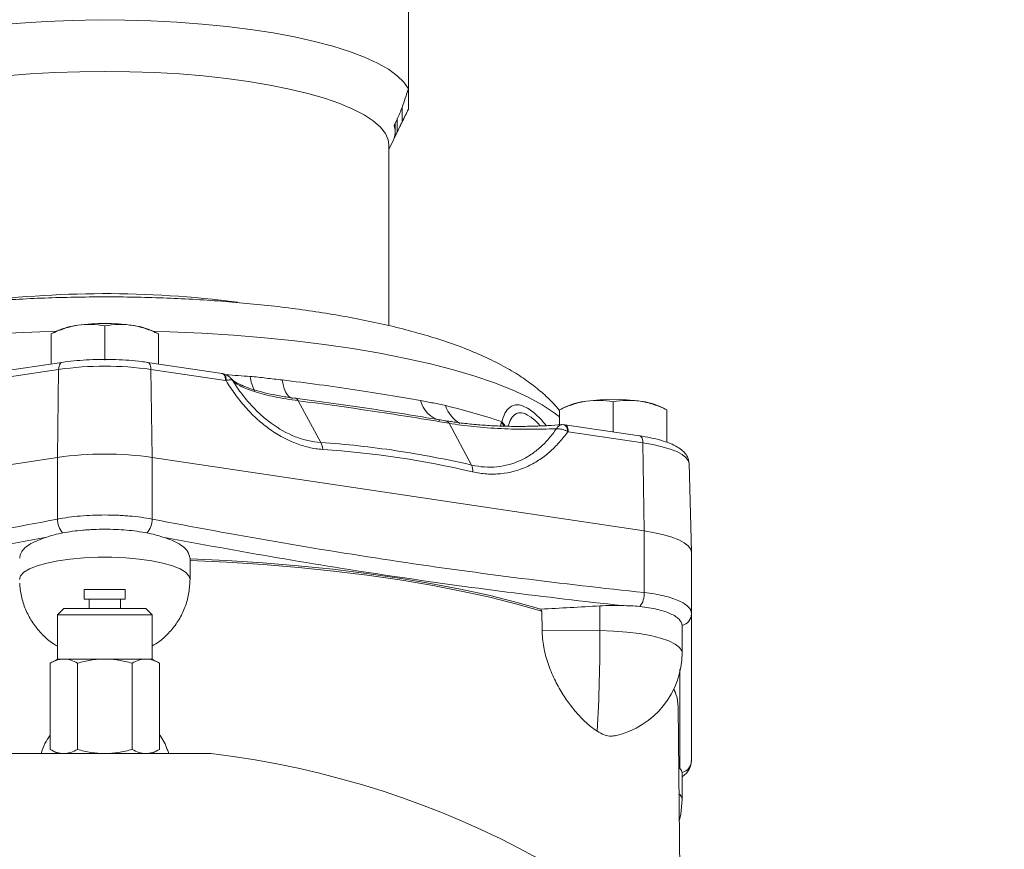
# Model space of a CAD drawing. Header units: millimetres. Extents: x 68 to 359, y -273 to 657.
# Tile 12 of 13: x 200 to 356, y 403 to 534. Entities that reach past the tile are written whole.
import ezdxf

# ---------------------------------------------------------------- set-up
doc = ezdxf.new("R2010")
doc.units = ezdxf.units.MM

msp = doc.modelspace()

# ---------------------------------------------------------------- linework, layer by layer
at = {"color": 7, "linetype": 'Continuous', "lineweight": 15}
for p, q in [((261.44, 538.75), (261.44, 523.13)), ((261.44, 519.92), (261.44, 523.13)), ((258.34, 513.54), (261.36, 519.75)), ((259.66, 518.37), (259.17, 517.36)), ((259.17, 515.33), (259.66, 516.33)), ((259.34, 516.34), (259.34, 517.71)), ((258.34, 485.63), (258.34, 514.27)), ((213.34, 480.13), (213.34, 485.58)), ((205.81, 484.8), (204.84, 484.32)), ((204.84, 479.53), (204.84, 484.31)), ((204.84, 484.31), (204.84, 484.31)), ((221.84, 484.32), (220.87, 484.8)), ((221.84, 479.53), (221.84, 484.31)), ((221.84, 484.31), (221.84, 484.31)), ((206.56, 479.79), (194.73, 478.02)), ((231.95, 478.02), (220.12, 479.79)), ((206.03, 478.68), (194.2, 476.91)), ((206.03, 478.68), (205.84, 464.72)), ((220.65, 478.68), (220.84, 464.72)), ((232.48, 476.91), (220.65, 478.68)), ((232.17, 477.96), (231.87, 478.03)), ((243.57, 474.11), (242.96, 474.19)), ((247.55, 467.09), (243.98, 473.71)), ((286.35, 472.76), (285.38, 472.28)), ((293.88, 468.77), (293.88, 473.55)), ((302.38, 472.28), (301.41, 472.76)), ((285.38, 469.91), (285.38, 472.28)), ((285.38, 472.28), (285.38, 472.26)), ((302.38, 467.12), (302.38, 472.28)), ((302.38, 472.26), (302.38, 472.28)), ((267.82, 470.48), (267.4, 470.55)), ((271.45, 463.52), (267.88, 470.14)), ((286.01, 469.91), (285.72, 469.92)), ((298.06, 468.14), (286.23, 469.91)), ((298.59, 467.03), (286.76, 468.8)), ((298.59, 467.03), (298.78, 453.08)), ((205.84, 464.72), (127.9, 453.08)), ((205.84, 454.95), (205.84, 464.72)), ((220.84, 454.95), (220.84, 464.72)), ((298.78, 453.08), (220.84, 464.72)), ((306.28, 449.74), (305.9, 463.78)), ((298.78, 443.31), (298.78, 453.08)), ((306.28, 439.94), (306.28, 449.71)), ((226.84, 445.42), (226.84, 448.77)), ((210.09, 443.77), (210.09, 442.27)), ((211.02, 443.77), (210.09, 443.77)), ((216.59, 443.77), (211.02, 443.77)), ((216.59, 442.27), (216.59, 443.77)), ((211.02, 442.27), (210.09, 442.27)), ((210.84, 442.27), (210.84, 440.77)), ((216.59, 442.27), (211.02, 442.27)), ((215.84, 440.77), (215.84, 442.27)), ((206.84, 440.77), (205.84, 439.77)), ((206.84, 440.77), (219.84, 440.77)), ((220.84, 439.77), (219.84, 440.77)), ((282.61, 437.35), (282.57, 440.36)), ((291.75, 437.27), (291.75, 441.19)), ((205.84, 439.77), (205.84, 432.77)), ((220.84, 439.77), (205.84, 439.77)), ((220.84, 432.77), (220.84, 439.77)), ((282.61, 437.35), (291.75, 437.27)), ((304.78, 433.78), (304.78, 438.07)), ((205.84, 432.77), (204.68, 432.1)), ((204.68, 432.1), (204.68, 418.44)), ((206.84, 432.77), (205.84, 432.77)), ((213.34, 432.77), (206.84, 432.77)), ((209.01, 432.1), (209.01, 418.44)), ((219.83, 432.77), (213.34, 432.77)), ((217.67, 432.1), (217.67, 418.44)), ((220.84, 432.77), (219.83, 432.77)), ((222, 432.1), (220.84, 432.77)), ((222, 432.1), (222, 418.44)), ((303.51, 428.06), (303.7, 427.57)), ((303.81, 427.25), (303.7, 427.57)), ((304.53, 385.77), (304.18, 425.19)), ((204.68, 418.44), (205.84, 417.77)), ((220.84, 417.77), (222, 418.44)), ((304.27, 415.48), (304.44, 415.39)), ((304.78, 410.48), (304.78, 414.78))]:
    msp.add_line(p, q, dxfattribs=at)
at = {"color": 8, "linetype": 'Continuous', "lineweight": 15}
for p, q in [((260.44, 520.21), (260.44, 517.9)), ((259.66, 516.33), (259.66, 518.37)), ((276.04, 469.7), (276.14, 470.23))]:
    msp.add_line(p, q, dxfattribs=at)
at = {"color": 7, "linetype": 'Continuous', "lineweight": 15, "flags": 128}
for points in [[(196.01, 533.25), (199.97, 533.59), (204.03, 533.84), (208.16, 534), (212.32, 534.07), (216.5, 534.05), (220.65, 533.93), (224.74, 533.72), (228.75, 533.43), (232.65, 533.04), (236.41, 532.57), (239.99, 532.01), (243.37, 531.38), (246.54, 530.67), (249.46, 529.9), (252.11, 529.07), (254.47, 528.18), (256.53, 527.24), (258.26, 526.25), (259.67, 525.24), (260.73, 524.19), (261.44, 523.13)], [(168.34, 514.27), (168.44, 515.05), (168.88, 516.07), (169.66, 517.08), (170.79, 518.07), (172.26, 519.03), (174.04, 519.95), (176.13, 520.82), (178.51, 521.65), (181.17, 522.42), (184.08, 523.12), (187.21, 523.76), (190.55, 524.32), (194.07, 524.8), (197.74, 525.2), (201.53, 525.51), (205.42, 525.74), (209.36, 525.87), (213.34, 525.92)], [(213.34, 525.92), (217.32, 525.87), (221.26, 525.74), (225.15, 525.51), (228.94, 525.2), (232.61, 524.8), (236.13, 524.32), (239.47, 523.76), (242.6, 523.12), (245.51, 522.42), (248.16, 521.65), (250.55, 520.82), (252.64, 519.95), (254.42, 519.03), (255.88, 518.07), (257.01, 517.08), (257.8, 516.07), (258.24, 515.05), (258.34, 514.27)], [(232.48, 476.91), (232.46, 477.18), (232.41, 477.43), (232.34, 477.64), (232.25, 477.81), (232.14, 477.94), (232.01, 478.01), (231.95, 478.02)], [(243.44, 474.1), (243.52, 474.1), (243.57, 474.1)], [(267.22, 470.54), (267.31, 470.55), (267.39, 470.54)], [(305.9, 463.76), (305.78, 464.25), (305.4, 464.74), (304.79, 465.21), (303.94, 465.65), (302.88, 466.06), (301.62, 466.43), (300.18, 466.76), (298.59, 467.03)], [(306.28, 449.71), (306.15, 450.22), (305.77, 450.72), (305.14, 451.2), (304.27, 451.66), (303.18, 452.08), (301.89, 452.46), (300.41, 452.79), (298.78, 453.08)], [(226.84, 445.39), (226.67, 445.97), (226.14, 446.53), (225.26, 447.06), (224.04, 447.55), (222.53, 447.98), (220.77, 448.34), (218.8, 448.62), (216.67, 448.81), (214.46, 448.91), (212.22, 448.91), (210, 448.81), (207.88, 448.62), (205.91, 448.34), (204.15, 447.98), (202.64, 447.55), (201.42, 447.06), (200.53, 446.53), (200, 445.97), (199.84, 445.39)], [(226.84, 448.67), (232.64, 448.4), (238.37, 448.02), (243.99, 447.55), (249.48, 446.99), (254.82, 446.34), (259.98, 445.59), (264.95, 444.76), (269.69, 443.85), (274.2, 442.87), (278.45, 441.8), (282.42, 440.67)], [(226.84, 448.39), (232.66, 448.11), (238.41, 447.73), (244.05, 447.26), (249.55, 446.7), (254.91, 446.04), (260.08, 445.3), (265.06, 444.46), (269.82, 443.55), (274.33, 442.56), (278.59, 441.49), (282.57, 440.36)], [(303.49, 428.02), (304, 426.6), (304.18, 425.19)], [(304.34, 407.07), (304.58, 408.15), (304.78, 410.48)]]:
    msp.add_lwpolyline(points, dxfattribs=at)
at = {"color": 8, "linetype": 'Continuous', "lineweight": 15, "flags": 128}
for points in [[(205.65, 484.72), (203.05, 484.63), (197.96, 484.41), (192.95, 484.09), (188.03, 483.69), (183.23, 483.2), (178.57, 482.62), (174.08, 481.97), (169.76, 481.24), (165.65, 480.43), (161.76, 479.55), (158.11, 478.61), (154.72, 477.6), (151.61, 476.54), (148.78, 475.42), (146.25, 474.26), (144.03, 473.05), (142.14, 471.81), (141.3, 471.16)], [(285.38, 471.16), (284.54, 471.81), (282.65, 473.05), (280.43, 474.26), (277.9, 475.42), (275.07, 476.54), (271.95, 477.6), (268.56, 478.61), (264.92, 479.55), (261.03, 480.43), (256.92, 481.24), (252.6, 481.97), (248.1, 482.62), (243.44, 483.2), (238.64, 483.69), (233.73, 484.09), (228.71, 484.41), (223.63, 484.63), (221.03, 484.72)], [(206.03, 478.68), (206.05, 478.95), (206.09, 479.2), (206.16, 479.41), (206.26, 479.58), (206.37, 479.7), (206.5, 479.78), (206.56, 479.79)], [(220.12, 479.79), (220.18, 479.78), (220.31, 479.7), (220.42, 479.58), (220.52, 479.41), (220.59, 479.2), (220.63, 478.95), (220.65, 478.68)], [(232.55, 476.9), (232.56, 477.15), (232.54, 477.38), (232.49, 477.58), (232.43, 477.75), (232.34, 477.87), (232.23, 477.95), (232.17, 477.98)], [(243.11, 474.07), (242.8, 474.17), (242.51, 474.38), (242.24, 474.7), (241.99, 475.13), (241.78, 475.67), (241.59, 476.29), (241.45, 477)], [(286.69, 468.81), (286.65, 469.07), (286.59, 469.3), (286.51, 469.51), (286.4, 469.68), (286.29, 469.81), (286.16, 469.9), (286.02, 469.93), (286.01, 469.93)], [(286.23, 469.91), (286.29, 469.9), (286.42, 469.82), (286.54, 469.7), (286.63, 469.53), (286.7, 469.32), (286.74, 469.07), (286.76, 468.8)], [(298.06, 468.14), (298.12, 468.13), (298.25, 468.06), (298.36, 467.93), (298.46, 467.76), (298.53, 467.55), (298.57, 467.3), (298.59, 467.03)], [(291.75, 437.27), (293.92, 437.2), (296.03, 437.05), (298, 436.81), (299.8, 436.49), (301.38, 436.09), (302.7, 435.64), (303.71, 435.14), (304.4, 434.6), (304.74, 434.05), (304.78, 433.78)]]:
    msp.add_lwpolyline(points, dxfattribs=at)
at = {"color": 7, "linetype": 'Continuous', "lineweight": 15}
for centre, radius, start, end in [((256.17, 516.34), 3.17, 341.3714, 18.6286), ((213.36, 328.52), 162.17, 82.5656, 97.6929), ((210.41, 474.25), 11.5, 96.6014, 113.5802), ((213.34, 455.53), 30.44, 81.9753, 98.0247), ((216.39, 474.71), 11.03, 66.0538, 83.7646), ((213.34, 426.83), 52.36, 81.9753, 98.0247), ((243.35, 372.32), 103.44, 71.4589, 76.595), ((290.95, 462.22), 11.5, 96.6014, 113.5802), ((293.88, 443.5), 30.44, 81.9753, 98.0247), ((296.93, 462.68), 11.03, 66.0538, 83.7646), ((245.37, 465.87), 2.5, 2.8127, 29.1505), ((213.34, 411.52), 53.73, 81.9753, 98.0247), ((269.28, 462.66), 2.34, 354.7938, 21.6217), ((209.19, 454.95), 3.35, 179.8937, 220.8401), ((217.49, 454.95), 3.35, 319.1599, 0.1063), ((213.34, 445.42), 13.5, 357.7488, 0), ((295.66, 443.06), 3.13, 321.0565, 4.5726), ((304.35, 439.97), 1.93, 282.8303, 359.0823), ((50.49, 435.46), 241.27, 356.6429, 0.4297), ((291.28, 433.78), 13.5, 282.6872, 0), ((213.34, 276.27), 142.5, 96.7918, 83.2082), ((304.32, 416.67), 1.96, 283.5694, 359.5065)]:
    msp.add_arc(centre, radius, start, end, dxfattribs=at)
at = {"color": 8, "linetype": 'Continuous', "lineweight": 15}
for centre, radius, start, end in [((214.71, 202.52), 275.89, 85.4959, 86.2902), ((242.78, 478.27), 6.44, 186.3335, 207.7387), ((243.39, 473.49), 0.633, 20.4826, 73.7179), ((267.7, 474.91), 4.5, 195.1978, 253.3918), ((272.09, 474.42), 4.99, 197.281, 240.1259), ((267.19, 469.79), 0.776, 27.057, 74.937), ((274.13, 468.1), 2.93, 32.9172, 46.6222), ((274.25, 468.34), 2.85, 28.2305, 45.7897), ((303.41, 410.36), 1.38, 5.2388, 49.6035)]:
    msp.add_arc(centre, radius, start, end, dxfattribs=at)
at = {"color": 7, "linetype": 'Continuous', "lineweight": 15}
for points in [[(261.44, 523.13), (261.11, 522.15), (260.78, 521.17), (260.44, 520.21)], [(260.44, 517.9), (260.78, 518.56), (261.11, 519.24), (261.44, 519.92)], [(232.55, 476.9), (232.53, 476.91), (232.5, 476.91), (232.48, 476.91)], [(276.14, 470.23), (276.17, 470.28), (276.21, 470.33), (276.24, 470.39)], [(286.76, 468.8), (286.74, 468.81), (286.71, 468.81), (286.69, 468.81)], [(271.61, 462.45), (263.69, 464.28), (255.77, 465.46), (247.87, 465.99)], [(282.42, 440.67), (285.53, 440.84), (288.64, 441.01), (291.75, 441.19)], [(282.57, 440.36), (282.52, 440.46), (282.47, 440.57), (282.42, 440.67)], [(291.75, 441.19), (292.95, 441.26), (294.11, 441.28), (295.25, 441.25)], [(196.49, 417.77), (207.72, 417.77), (218.96, 417.77), (230.19, 417.77)]]:
    msp.add_open_spline(points, degree=3, dxfattribs=at)
for points, knots in [([(259.66, 518.37), (259.8, 518.67), (259.94, 518.97), (260.13, 519.43), (260.2, 519.59), (260.32, 519.9), (260.38, 520.05), (260.44, 520.21)], [0, 0, 0, 0, 0.5, 0.5, 0.75, 0.75, 1, 1, 1, 1]), ([(260.44, 517.9), (260.38, 517.8), (260.32, 517.68), (260.2, 517.43), (260.13, 517.3), (259.94, 516.9), (259.8, 516.62), (259.66, 516.33)], [0, 0, 0, 0, 0.25, 0.25, 0.5, 0.5, 1, 1, 1, 1]), ([(285.39, 472.14), (285.24, 472.33), (284.58, 473.16), (283.23, 474.48), (281.28, 476.14), (279.02, 477.74), (276.38, 479.29), (273.34, 480.8), (269.96, 482.2), (266.32, 483.47), (262.54, 484.59), (258.64, 485.59), (254.63, 486.46), (250.51, 487.24), (246.28, 487.92), (241.94, 488.51), (237.51, 489), (232.99, 489.41), (228.41, 489.74), (223.77, 489.97), (219.18, 490.12), (215.69, 490.17), (212.95, 490.18), (210.13, 490.16), (206.18, 490.09), (201.52, 489.91), (196.91, 489.65), (192.37, 489.3), (187.9, 488.87), (183.53, 488.35), (179.27, 487.75), (175.12, 487.05), (171.1, 486.27), (167.22, 485.39), (163.46, 484.4), (159.84, 483.3), (156.34, 482.05), (152.94, 480.62), (149.83, 479.05), (147.09, 477.37), (144.8, 475.67), (142.88, 473.97), (141.78, 472.73), (141.28, 472.15)], [0, 0, 0, 0, 0.005421, 0.024574, 0.045264, 0.068047, 0.09344, 0.121468, 0.151056, 0.180328, 0.208718, 0.236302, 0.263263, 0.289756, 0.3159, 0.341781, 0.367462, 0.392992, 0.41841, 0.443746, 0.469025, 0.492934, 0.499987, 0.513285, 0.538516, 0.563766, 0.589051, 0.614393, 0.639815, 0.665348, 0.691026, 0.716893, 0.743008, 0.769445, 0.796308, 0.823735, 0.851914, 0.881069, 0.911341, 0.937604, 0.961039, 0.982124, 1, 1, 1, 1]), ([(209.09, 485.68), (208.73, 485.63), (208.37, 485.55), (207.65, 485.38), (207.29, 485.28), (206.23, 484.93), (205.53, 484.64), (204.84, 484.31)], [0, 0, 0, 0, 0.25, 0.25, 0.5, 0.5, 1, 1, 1, 1]), ([(213.34, 485.58), (212.64, 485.7), (211.94, 485.78), (210.53, 485.82), (209.81, 485.79), (209.09, 485.68)], [0, 0, 0, 0, 0.5, 0.5, 1, 1, 1, 1]), ([(217.59, 485.68), (217.23, 485.73), (216.87, 485.77), (216.15, 485.81), (215.79, 485.81), (214.73, 485.78), (214.03, 485.7), (213.34, 485.58)], [0, 0, 0, 0, 0.25, 0.25, 0.5, 0.5, 1, 1, 1, 1]), ([(221.84, 484.31), (221.14, 484.64), (220.44, 484.93), (219.03, 485.39), (218.31, 485.57), (217.59, 485.68)], [0, 0, 0, 0, 0.5, 0.5, 1, 1, 1, 1]), ([(220.12, 479.79), (219.79, 479.84), (218.85, 479.97), (217.17, 480.13), (215.11, 480.25), (213.01, 480.28), (210.91, 480.22), (208.91, 480.08), (207.47, 479.92), (206.72, 479.81), (206.56, 479.79)], [0, 0, 0, 0, 0.077942, 0.226977, 0.375415, 0.523472, 0.671448, 0.819554, 0.960687, 1, 1, 1, 1]), ([(233.52, 477.01), (233.44, 477.11), (233.21, 477.41), (232.77, 477.79), (232.34, 477.9), (232.16, 477.95)], [0, 0, 0, 0, 0.236546, 0.676173, 1, 1, 1, 1]), ([(236.38, 477.56), (237.23, 477.5), (238.08, 477.4), (239.77, 477.2), (240.61, 477.1), (241.45, 477)], [0, 0, 0, 0, 0.5, 0.5, 1, 1, 1, 1]), ([(232.55, 476.9), (232.68, 476.94), (232.8, 476.97), (233.01, 477.02), (233.11, 477.04), (233.28, 477.04), (233.36, 477.04), (233.48, 477.01), (233.53, 476.98), (233.56, 476.95)], [0, 0, 0, 0, 0.25, 0.25, 0.5, 0.5, 0.75, 0.75, 1, 1, 1, 1]), ([(247.87, 465.99), (247.12, 466.04), (246.38, 466.16), (245.26, 466.41), (244.89, 466.51), (244.16, 466.74), (243.79, 466.87), (241.95, 467.6), (240.56, 468.39), (238.91, 469.61), (238.58, 469.87), (237.94, 470.4), (237.63, 470.67), (236.71, 471.52), (236.13, 472.12), (235.01, 473.39), (234.48, 474.06), (233.47, 475.45), (233, 476.16), (232.55, 476.9)], [0, 0, 0, 0, 0.125, 0.125, 0.1875, 0.1875, 0.25, 0.25, 0.5, 0.5, 0.5625, 0.5625, 0.625, 0.625, 0.75, 0.75, 0.875, 0.875, 1, 1, 1, 1]), ([(242.96, 474.19), (242.66, 474.23), (241.61, 474.37), (239.99, 474.67), (238.15, 475.09), (236.58, 475.55), (235.28, 476.04), (234.3, 476.51), (233.63, 476.95), (233.44, 477.14), (233.35, 477.23)], [0, 0, 0, 0, 0.058192, 0.198842, 0.33959, 0.476879, 0.614091, 0.748185, 0.875265, 1, 1, 1, 1]), ([(233.35, 477.23), (233.42, 477.14), (233.49, 477.05), (233.56, 476.95), (233.56, 476.95)], [0, 0, 0, 0, 0.973899, 1, 1, 1, 1]), ([(233.56, 476.95), (233.97, 476.29), (234.41, 475.64), (235.35, 474.39), (235.84, 473.79), (236.86, 472.65), (237.4, 472.1), (238.23, 471.33), (238.52, 471.08), (239.11, 470.6), (239.4, 470.37), (240.92, 469.26), (242.18, 468.54), (244.19, 467.75), (244.86, 467.54), (246.2, 467.23), (246.88, 467.13), (247.55, 467.09)], [0, 0, 0, 0, 0.125, 0.125, 0.25, 0.25, 0.375, 0.375, 0.4375, 0.4375, 0.5, 0.5, 0.75, 0.75, 0.875, 0.875, 1, 1, 1, 1]), ([(243.98, 473.71), (242.65, 473.89), (241.41, 474.09), (239.71, 474.44), (239.17, 474.57), (238.13, 474.83), (237.65, 474.96), (236.31, 475.39), (235.55, 475.68), (234.63, 476.15), (234.36, 476.31), (233.9, 476.63), (233.71, 476.79), (233.56, 476.95)], [0, 0, 0, 0, 0.25, 0.25, 0.375, 0.375, 0.5, 0.5, 0.75, 0.75, 0.875, 0.875, 1, 1, 1, 1]), ([(241.45, 477), (243.44, 476.77), (245.4, 476.52), (249.24, 476), (251.13, 475.73), (254.79, 475.18), (256.58, 474.9), (260.04, 474.33), (261.72, 474.04), (263.35, 473.73)], [0, 0, 0, 0, 0.25, 0.25, 0.5, 0.5, 0.75, 0.75, 1, 1, 1, 1]), ([(267.22, 470.54), (263.45, 471.2), (259.58, 471.82), (253.63, 472.71), (251.62, 473), (247.56, 473.56), (245.51, 473.84), (243.44, 474.1)], [0, 0, 0, 0, 0.5, 0.5, 0.75, 0.75, 1, 1, 1, 1]), ([(267.88, 470.14), (264.04, 470.8), (260.12, 471.42), (252.15, 472.61), (248.1, 473.18), (243.98, 473.71)], [0, 0, 0, 0, 0.5, 0.5, 1, 1, 1, 1]), ([(263.35, 473.73), (264.04, 473.6), (264.71, 473.48), (266.03, 473.23), (266.68, 473.09), (267.33, 472.94)], [0, 0, 0, 0, 0.5, 0.5, 1, 1, 1, 1]), ([(289.63, 473.64), (289.27, 473.59), (288.91, 473.52), (288.18, 473.34), (287.83, 473.24), (286.76, 472.89), (286.07, 472.6), (285.38, 472.28)], [0, 0, 0, 0, 0.25, 0.25, 0.5, 0.5, 1, 1, 1, 1]), ([(293.88, 473.55), (293.19, 473.67), (292.48, 473.75), (291.06, 473.79), (290.35, 473.75), (289.63, 473.64)], [0, 0, 0, 0, 0.5, 0.5, 1, 1, 1, 1]), ([(298.13, 473.64), (297.77, 473.7), (297.41, 473.74), (296.69, 473.78), (296.33, 473.78), (295.27, 473.75), (294.57, 473.67), (293.88, 473.55)], [0, 0, 0, 0, 0.25, 0.25, 0.5, 0.5, 1, 1, 1, 1]), ([(302.38, 472.28), (301.68, 472.6), (300.98, 472.89), (299.57, 473.36), (298.85, 473.54), (298.13, 473.64)], [0, 0, 0, 0, 0.5, 0.5, 1, 1, 1, 1]), ([(285.71, 469.93), (284.98, 469.87), (283.44, 469.75), (280.98, 469.66), (278.41, 469.63), (275.85, 469.69), (273.35, 469.82), (270.95, 470.04), (269.1, 470.26), (268.11, 470.43), (267.82, 470.48)], [0, 0, 0, 0, 0.121711, 0.260562, 0.397863, 0.534978, 0.67222, 0.807767, 0.943986, 1, 1, 1, 1]), ([(284.88, 469.28), (284.17, 469.25), (283.46, 469.23), (282.01, 469.19), (281.27, 469.18), (279.05, 469.18), (277.58, 469.22), (275.39, 469.33), (274.66, 469.37), (273.21, 469.48), (272.51, 469.54), (270.44, 469.75), (269.13, 469.93), (267.88, 470.14)], [0, 0, 0, 0, 0.125, 0.125, 0.25, 0.25, 0.5, 0.5, 0.625, 0.625, 0.75, 0.75, 1, 1, 1, 1]), ([(271.45, 463.52), (272.13, 463.36), (272.81, 463.26), (274.15, 463.16), (274.81, 463.17), (276.78, 463.37), (278.01, 463.71), (279.46, 464.38), (279.75, 464.53), (280.31, 464.84), (280.58, 465), (281.37, 465.53), (281.87, 465.92), (282.82, 466.77), (283.27, 467.23), (284.12, 468.22), (284.51, 468.74), (284.88, 469.28)], [0, 0, 0, 0, 0.125, 0.125, 0.25, 0.25, 0.5, 0.5, 0.5625, 0.5625, 0.625, 0.625, 0.75, 0.75, 0.875, 0.875, 1, 1, 1, 1]), ([(286.69, 468.81), (286.26, 468.2), (285.8, 467.63), (284.83, 466.54), (284.31, 466.03), (283.23, 465.09), (282.66, 464.66), (281.76, 464.08), (281.45, 463.9), (280.83, 463.55), (280.51, 463.39), (278.88, 462.66), (277.5, 462.28), (275.68, 462.11), (275.31, 462.09), (274.58, 462.08), (274.21, 462.09), (273.1, 462.16), (272.36, 462.27), (271.61, 462.45)], [0, 0, 0, 0, 0.125, 0.125, 0.25, 0.25, 0.375, 0.375, 0.4375, 0.4375, 0.5, 0.5, 0.75, 0.75, 0.8125, 0.8125, 0.875, 0.875, 1, 1, 1, 1]), ([(286.69, 468.81), (286.56, 468.89), (286.42, 468.96), (286.13, 469.08), (285.97, 469.14), (285.66, 469.22), (285.51, 469.25), (285.19, 469.28), (285.03, 469.29), (284.88, 469.28)], [0, 0, 0, 0, 0.25, 0.25, 0.5, 0.5, 0.75, 0.75, 1, 1, 1, 1]), ([(305.9, 463.72), (305.88, 463.97), (305.83, 464.5), (305.44, 465.21), (304.86, 465.85), (304.04, 466.42), (302.91, 466.97), (301.47, 467.45), (299.85, 467.85), (298.64, 468.05), (298.06, 468.14)], [0, 0, 0, 0, 0.0855171, 0.1834744, 0.287778, 0.411548, 0.5603637, 0.7144835, 0.8630604, 1, 1, 1, 1]), ([(247.55, 467.09), (251.53, 466.82), (255.51, 466.39), (263.48, 465.2), (267.47, 464.44), (271.45, 463.52)], [0, 0, 0, 0, 0.5, 0.5, 1, 1, 1, 1]), ([(205.84, 454.95), (206.98, 455.17), (208.19, 455.33), (210.09, 455.49), (210.74, 455.53), (212.04, 455.59), (212.69, 455.6), (214, 455.6), (214.65, 455.59), (215.63, 455.55), (215.96, 455.53), (216.6, 455.49), (216.92, 455.46), (218.49, 455.33), (219.69, 455.17), (220.84, 454.95)], [0, 0, 0, 0, 0.25, 0.25, 0.375, 0.375, 0.5, 0.5, 0.625, 0.625, 0.6875, 0.6875, 0.75, 0.75, 1, 1, 1, 1]), ([(127.9, 443.31), (134.39, 444), (140.89, 444.74), (153.88, 446.38), (166.87, 448.16), (179.86, 450.26), (192.85, 452.51), (199.34, 453.7), (205.84, 454.95)], [0, 0, 0, 0, 0.25, 0.25, 0.5, 0.75, 0.75, 1, 1, 1, 1]), ([(220.84, 454.95), (227.33, 453.7), (233.83, 452.51), (246.82, 450.26), (259.81, 448.16), (272.8, 446.38), (285.79, 444.74), (292.29, 444), (298.78, 443.31)], [0, 0, 0, 0, 0.25, 0.25, 0.5, 0.75, 0.75, 1, 1, 1, 1]), ([(204.15, 452.11), (204.53, 452.23), (204.93, 452.35), (205.76, 452.57), (206.2, 452.67), (206.65, 452.76)], [0, 0, 0, 0, 0.5, 0.5, 1, 1, 1, 1]), ([(206.65, 452.76), (207.67, 452.95), (208.75, 453.1), (210.16, 453.22), (210.45, 453.24), (211.02, 453.28), (211.31, 453.29), (212.17, 453.33), (212.75, 453.34), (213.92, 453.34), (214.51, 453.33), (215.66, 453.28), (216.23, 453.24), (217.35, 453.15), (217.9, 453.09), (218.98, 452.94), (219.51, 452.85), (220.02, 452.76)], [0, 0, 0, 0, 0.25, 0.25, 0.3125, 0.3125, 0.375, 0.375, 0.5, 0.5, 0.625, 0.625, 0.75, 0.75, 0.875, 0.875, 1, 1, 1, 1]), ([(220.02, 452.76), (220.48, 452.67), (220.91, 452.57), (221.75, 452.35), (222.15, 452.23), (222.53, 452.11)], [0, 0, 0, 0, 0.5, 0.5, 1, 1, 1, 1]), ([(204.15, 452.11), (198.08, 450.96), (192.02, 449.86), (179.9, 447.79), (173.84, 446.81), (161.72, 445), (155.66, 444.16), (143.54, 442.62), (137.49, 441.91), (131.43, 441.25)], [0, 0, 0, 0, 0.25, 0.25, 0.5, 0.5, 0.75, 0.75, 1, 1, 1, 1]), ([(204.15, 452.11), (203.24, 451.78), (201.82, 451.26), (200.63, 450.37), (199.96, 449.6), (199.9, 449.05), (199.86, 448.77)], [0, 0, 0, 0, 0.362315, 0.564737, 0.772993, 1, 1, 1, 1]), ([(226.8, 448.77), (226.74, 449.16), (226.62, 449.82), (225.68, 450.67), (224.47, 451.43), (223.23, 451.86), (222.53, 452.11)], [0, 0, 0, 0, 0.3130995, 0.5164566, 0.7257375, 1, 1, 1, 1]), ([(295.25, 441.25), (289.19, 441.91), (283.13, 442.62), (271.01, 444.16), (264.95, 445), (252.83, 446.81), (246.77, 447.79), (234.65, 449.86), (228.59, 450.96), (222.53, 452.11)], [0, 0, 0, 0, 0.25, 0.25, 0.5, 0.5, 0.75, 0.75, 1, 1, 1, 1]), ([(199.86, 444.82), (199.87, 444.64), (199.9, 443.76), (200.21, 442.16), (200.94, 440.14), (202.03, 438.25), (203.44, 436.61), (204.73, 435.44), (205.6, 434.95), (205.84, 434.82)], [0, 0, 0, 0, 0.043204, 0.219106, 0.400098, 0.576233, 0.757425, 0.934469, 1, 1, 1, 1]), ([(220.84, 434.82), (221.22, 435.05), (222.25, 435.68), (223.64, 437.01), (224.99, 438.75), (225.97, 440.68), (226.64, 442.75), (226.76, 444.18), (226.82, 444.89)], [0, 0, 0, 0, 0.108991, 0.290233, 0.466649, 0.648208, 0.824094, 1, 1, 1, 1]), ([(298.78, 443.31), (299.93, 443.18), (300.96, 443), (302.35, 442.68), (302.79, 442.56), (303.59, 442.3), (303.95, 442.16), (304.6, 441.87), (304.89, 441.71), (305.27, 441.47), (305.38, 441.38), (305.59, 441.21), (305.69, 441.13), (306.11, 440.69), (306.28, 440.33), (306.28, 439.94)], [0, 0, 0, 0, 0.25, 0.25, 0.375, 0.375, 0.5, 0.5, 0.625, 0.625, 0.6875, 0.6875, 0.75, 0.75, 1, 1, 1, 1]), ([(298.1, 441.09), (297.64, 441.14), (297.18, 441.17), (296.23, 441.22), (295.75, 441.23), (295.25, 441.25)], [0, 0, 0, 0, 0.5, 0.5, 1, 1, 1, 1]), ([(304.78, 438.09), (304.77, 438.44), (304.62, 438.77), (304.24, 439.16), (304.15, 439.24), (303.96, 439.39), (303.86, 439.46), (303.52, 439.68), (303.26, 439.82), (302.68, 440.08), (302.36, 440.2), (301.65, 440.43), (301.26, 440.54), (300.45, 440.73), (300.01, 440.82), (299.09, 440.97), (298.6, 441.04), (298.1, 441.09)], [0, 0, 0, 0, 0.25, 0.25, 0.3125, 0.3125, 0.375, 0.375, 0.5, 0.5, 0.625, 0.625, 0.75, 0.75, 0.875, 0.875, 1, 1, 1, 1]), ([(306.28, 439.94), (306.28, 437.72), (306.28, 435.56), (306.28, 431.37), (306.28, 427.33), (306.28, 423.6), (306.28, 420.03), (306.28, 418.31), (306.28, 416.65)], [0, 0, 0, 0, 0.25, 0.25, 0.5, 0.75, 0.75, 1, 1, 1, 1]), ([(291.35, 421.33), (290.88, 421.63), (290.41, 421.98), (289.47, 422.79), (289, 423.25), (288.29, 424.02), (288.05, 424.29), (287.58, 424.85), (287.35, 425.14), (286.66, 426.04), (286.21, 426.68), (285.57, 427.72), (285.37, 428.08), (284.96, 428.82), (284.76, 429.2), (284.2, 430.37), (283.86, 431.19), (283.42, 432.46), (283.29, 432.9), (283.06, 433.78), (282.96, 434.22), (282.8, 435.11), (282.73, 435.56), (282.64, 436.46), (282.61, 436.91), (282.61, 437.35)], [0, 0, 0, 0, 0.125, 0.125, 0.25, 0.25, 0.3125, 0.3125, 0.375, 0.375, 0.5, 0.5, 0.5625, 0.5625, 0.625, 0.625, 0.75, 0.75, 0.8125, 0.8125, 0.875, 0.875, 0.9375, 0.9375, 1, 1, 1, 1]), ([(206.84, 432.77), (206.66, 432.77), (206.48, 432.76), (206.11, 432.7), (205.93, 432.65), (205.39, 432.48), (205.03, 432.31), (204.68, 432.1)], [0, 0, 0, 0, 0.25, 0.25, 0.5, 0.5, 1, 1, 1, 1]), ([(209.01, 432.1), (208.65, 432.31), (208.3, 432.48), (207.58, 432.71), (207.21, 432.77), (206.84, 432.77)], [0, 0, 0, 0, 0.5, 0.5, 1, 1, 1, 1]), ([(213.34, 432.77), (212.61, 432.77), (211.86, 432.71), (210.42, 432.48), (209.71, 432.31), (209.01, 432.1)], [0, 0, 0, 0, 0.5, 0.5, 1, 1, 1, 1]), ([(217.67, 432.1), (216.96, 432.31), (216.24, 432.48), (214.8, 432.71), (214.07, 432.77), (213.34, 432.77)], [0, 0, 0, 0, 0.5, 0.5, 1, 1, 1, 1]), ([(219.83, 432.77), (219.65, 432.77), (219.47, 432.76), (219.1, 432.7), (218.92, 432.65), (218.38, 432.48), (218.02, 432.31), (217.67, 432.1)], [0, 0, 0, 0, 0.25, 0.25, 0.5, 0.5, 1, 1, 1, 1]), ([(222, 432.1), (221.64, 432.31), (221.29, 432.48), (220.57, 432.71), (220.2, 432.77), (219.83, 432.77)], [0, 0, 0, 0, 0.5, 0.5, 1, 1, 1, 1]), ([(294.24, 420.65), (294.01, 420.6), (293.46, 420.48), (292.49, 420.69), (291.72, 421.12), (291.35, 421.33)], [0, 0, 0, 0, 0.255969, 0.631153, 1, 1, 1, 1]), ([(204.68, 420.72), (204.39, 420.27), (203.79, 419.35), (203.42, 418.31), (203.24, 417.77)], [0, 0, 0, 0, 0.482263, 1, 1, 1, 1]), ([(223.48, 417.77), (223.4, 418), (223.07, 419), (222.56, 420.02), (222.03, 420.73), (222, 420.78)], [0, 0, 0, 0, 0.2144136, 0.9500189, 1, 1, 1, 1]), ([(204.68, 418.44), (205.03, 418.24), (205.39, 418.07), (206.11, 417.84), (206.47, 417.77), (206.84, 417.77)], [0, 0, 0, 0, 0.5, 0.5, 1, 1, 1, 1]), ([(206.84, 417.77), (207.03, 417.77), (207.21, 417.79), (207.58, 417.85), (207.76, 417.9), (208.3, 418.07), (208.66, 418.24), (209.01, 418.44)], [0, 0, 0, 0, 0.25, 0.25, 0.5, 0.5, 1, 1, 1, 1]), ([(213.34, 417.77), (212.61, 417.77), (211.86, 417.84), (210.42, 418.07), (209.71, 418.24), (209.01, 418.44)], [0, 0, 0, 0, 0.5, 0.5, 1, 1, 1, 1]), ([(217.67, 418.44), (216.96, 418.24), (216.24, 418.07), (214.8, 417.84), (214.07, 417.77), (213.34, 417.77)], [0, 0, 0, 0, 0.5, 0.5, 1, 1, 1, 1]), ([(217.67, 418.44), (218.02, 418.24), (218.38, 418.07), (219.1, 417.84), (219.47, 417.77), (219.83, 417.77)], [0, 0, 0, 0, 0.5, 0.5, 1, 1, 1, 1]), ([(219.83, 417.77), (220.02, 417.77), (220.2, 417.79), (220.57, 417.85), (220.75, 417.9), (221.29, 418.07), (221.65, 418.24), (222, 418.44)], [0, 0, 0, 0, 0.25, 0.25, 0.5, 0.5, 1, 1, 1, 1]), ([(304.78, 414.1), (304.99, 414.25), (305.41, 414.56), (305.89, 415.19), (306.24, 415.92), (306.25, 416.44), (306.25, 416.65)], [0, 0, 0, 0, 0.274541, 0.556827, 0.813227, 1, 1, 1, 1]), ([(304.78, 414.76), (304.78, 414.88), (304.76, 414.99), (304.64, 415.19), (304.56, 415.29), (304.44, 415.39)], [0, 0, 0, 0, 0.5, 0.5, 1, 1, 1, 1])]:
    msp.add_open_spline(points, degree=3, knots=knots, dxfattribs=at)
at = {"color": 8, "linetype": 'Continuous', "lineweight": 15}
for points, knots in [([(276.24, 470.39), (276.39, 470.85), (276.69, 471.79), (277.48, 472.81), (278.7, 473.26), (280.43, 472.58), (282.04, 471.22), (282.98, 470.15), (283.31, 469.76)], [0, 0, 0, 0, 0.166366, 0.332304, 0.528561, 0.727403, 0.90266, 1, 1, 1, 1]), ([(282.3, 469.72), (282.27, 469.76), (281.73, 470.42), (280.67, 471.33), (279.68, 471.79), (278.78, 471.84), (278.05, 471.43), (277.5, 470.55), (277.32, 469.87), (277.27, 469.67)], [0, 0, 0, 0, 0.011626, 0.223548, 0.426455, 0.46133, 0.700455, 0.910957, 1, 1, 1, 1]), ([(284.88, 469.28), (284.88, 469.28), (284.95, 469.4), (285.15, 469.64), (285.44, 469.89), (285.64, 469.89), (285.71, 469.9)], [0, 0, 0, 0, 0.005701, 0.298159, 0.757004, 1, 1, 1, 1]), ([(304.44, 415.39), (304.44, 415.46), (304.44, 416.72), (304.45, 420.6), (304.46, 425.64), (304.45, 429.99), (304.45, 431.16)], [0, 0, 0, 0, 0.014385, 0.269435, 0.803811, 1, 1, 1, 1])]:
    msp.add_open_spline(points, degree=3, knots=knots, dxfattribs=at)

doc.saveas('drawing.dxf')
